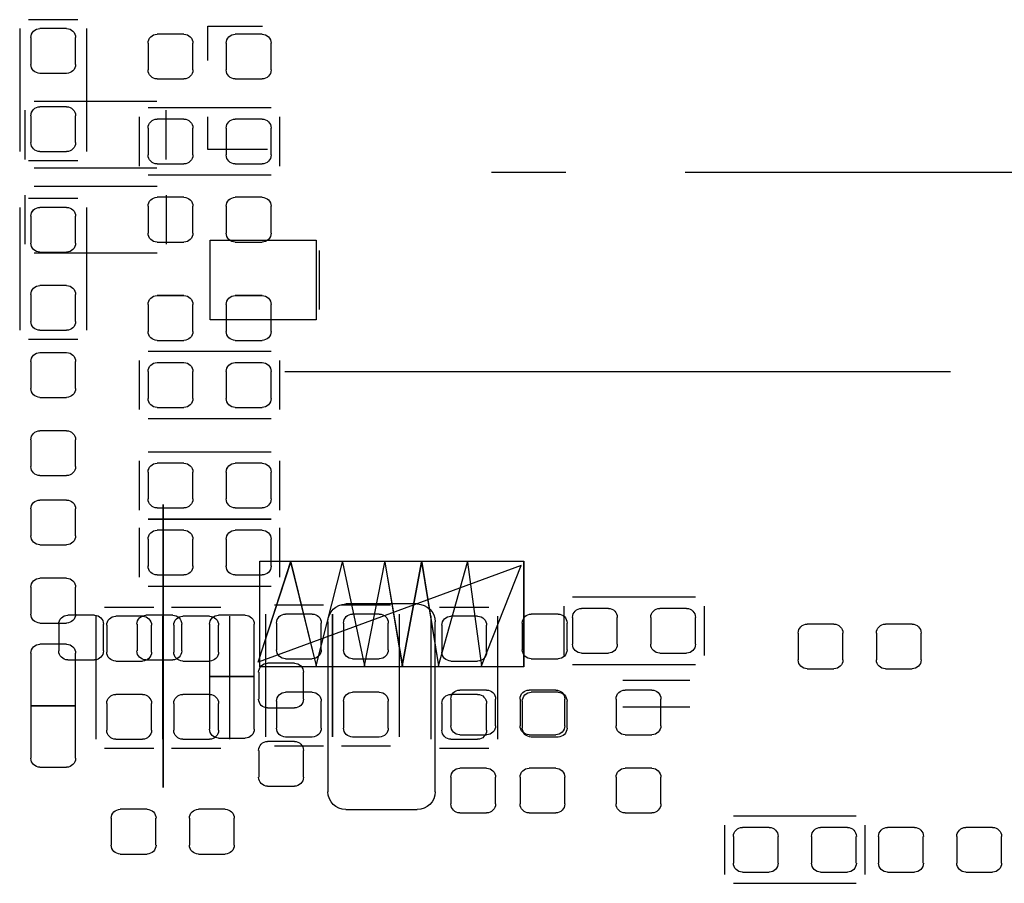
# Model space of a CAD drawing. Header units: inches. Extents: x -2.12 to 5.58, y -1.38 to 1.5.
# Tile 28 of 32: x 0.94 to 1.38, y -0.27 to 0.12. Entities that reach past the tile are written whole.
import ezdxf

# ---------------------------------------------------------------- set-up
doc = ezdxf.new("R2010")
doc.units = ezdxf.units.IN
doc.header["$MEASUREMENT"] = 0
for name, color, linetype in [('INTF_BLUE', 7, 'Continuous'), ('INTF_GREEN_1', 7, 'Continuous'), ('INTF_GREEN_3', 7, 'Continuous'), ('INTF_MAGENTA', 7, 'Continuous'), ('INTF_YELLOW_1', 7, 'Continuous'), ('INTF_YELLOW_2', 7, 'Continuous'), ('WHITE', 7, 'Continuous')]:
    doc.layers.add(name, color=color, linetype=linetype)

# ---------------------------------------------------------------- blocks, each defined once
blk = doc.blocks.new('DDD71C7C7C9CF9294EF7B95702A5EAB48181DBE0$$$B8A4396250C5687B1D31E70758B30729E1AC4426')
at = {"layer": 'INTF_MAGENTA', "color": 6}
for p, q in [((-247.675, -86.068), (-247.117, -86.068)), ((-247.777, -87.567), (-247.777, -86.169)), ((-247.015, -86.169), (-247.015, -87.567)), ((-249.873, -87.071), (-248.476, -87.071)), ((-249.974, -87.732), (-249.974, -87.173)), ((-248.374, -87.173), (-248.374, -87.732)), ((-247.117, -87.668), (-247.675, -87.668)), ((-248.476, -87.833), (-249.873, -87.833)), ((-247.675, -88.1), (-247.117, -88.1)), ((-247.777, -89.599), (-247.777, -88.201)), ((-247.015, -88.201), (-247.015, -89.599)), ((-247.117, -89.7), (-247.675, -89.7)), ((-249.873, -89.84), (-248.476, -89.84)), ((-249.974, -90.5), (-249.974, -89.941)), ((-248.374, -89.941), (-248.374, -90.5)), ((-248.476, -90.602), (-249.873, -90.602)), ((-249.873, -90.983), (-248.476, -90.983)), ((-249.974, -91.643), (-249.974, -91.084)), ((-248.374, -91.084), (-248.374, -91.643)), ((-249.873, -91.745), (-248.476, -91.745)), ((-248.476, -91.745), (-249.873, -91.745)), ((-249.974, -92.405), (-249.974, -91.846)), ((-248.374, -91.846), (-248.374, -92.405)), ((-248.476, -92.507), (-249.873, -92.507)), ((-252.349, -92.748), (-251.79, -92.748)), ((-251.231, -92.723), (-250.673, -92.723)), ((-250.469, -92.723), (-249.911, -92.723)), ((-252.451, -94.247), (-252.451, -92.85)), ((-251.689, -92.85), (-251.689, -94.247)), ((-251.333, -94.221), (-251.333, -92.824)), ((-250.571, -94.221), (-250.571, -92.824)), ((-250.571, -92.824), (-250.571, -94.221)), ((-249.809, -92.824), (-249.809, -94.221)), ((-253.873, -93.574), (-254.635, -93.574)), ((-253.873, -93.878), (-254.635, -93.878)), ((-251.79, -94.348), (-252.349, -94.348)), ((-250.673, -94.323), (-251.231, -94.323)), ((-249.911, -94.323), (-250.469, -94.323)), ((-256.527, -95.123), (-255.13, -95.123)), ((-256.629, -95.783), (-256.629, -95.225)), ((-255.029, -95.225), (-255.029, -95.783)), ((-255.13, -95.885), (-256.527, -95.885))]:
    blk.add_line(p, q, dxfattribs=at)
at = {"layer": 'WHITE', "color": 7}
for p, q in [((-247.548, -86.169), (-247.244, -86.169)), ((-249.771, -86.233), (-249.466, -86.233)), ((-248.882, -86.233), (-248.577, -86.233)), ((-247.65, -86.576), (-247.65, -86.271)), ((-247.142, -86.271), (-247.142, -86.576)), ((-249.873, -86.639), (-249.873, -86.335)), ((-249.364, -86.335), (-249.364, -86.639)), ((-248.983, -86.639), (-248.983, -86.335)), ((-248.476, -86.335), (-248.476, -86.639)), ((-249.466, -86.741), (-249.771, -86.741)), ((-248.577, -86.741), (-248.882, -86.741)), ((-247.244, -86.677), (-247.548, -86.677)), ((-247.548, -87.058), (-247.244, -87.058)), ((-249.771, -87.198), (-249.466, -87.198)), ((-248.882, -87.198), (-248.577, -87.198)), ((-247.65, -87.465), (-247.65, -87.16)), ((-247.142, -87.16), (-247.142, -87.465)), ((-249.873, -87.605), (-249.873, -87.3)), ((-249.364, -87.3), (-249.364, -87.605)), ((-248.983, -87.605), (-248.983, -87.3)), ((-248.476, -87.3), (-248.476, -87.605)), ((-247.244, -87.567), (-247.548, -87.567)), ((-249.466, -87.706), (-249.771, -87.706)), ((-248.577, -87.706), (-248.882, -87.706)), ((-249.771, -88.087), (-249.466, -88.087)), ((-248.882, -88.087), (-248.577, -88.087)), ((-249.873, -88.494), (-249.873, -88.189)), ((-249.364, -88.189), (-249.364, -88.494)), ((-248.983, -88.494), (-248.983, -88.189)), ((-248.476, -88.189), (-248.476, -88.494)), ((-247.548, -88.201), (-247.244, -88.201)), ((-247.65, -88.608), (-247.65, -88.303)), ((-247.142, -88.303), (-247.142, -88.608)), ((-249.466, -88.595), (-249.771, -88.595)), ((-248.577, -88.595), (-248.882, -88.595)), ((-247.244, -88.71), (-247.548, -88.71)), ((-247.548, -89.091), (-247.244, -89.091)), ((-249.771, -89.205), (-249.466, -89.205)), ((-248.882, -89.205), (-248.577, -89.205)), ((-247.65, -89.497), (-247.65, -89.192)), ((-247.142, -89.192), (-247.142, -89.497)), ((-249.873, -89.611), (-249.873, -89.306)), ((-249.364, -89.306), (-249.364, -89.611)), ((-248.983, -89.611), (-248.983, -89.306)), ((-248.476, -89.306), (-248.476, -89.611)), ((-247.244, -89.599), (-247.548, -89.599)), ((-249.466, -89.713), (-249.771, -89.713)), ((-248.577, -89.713), (-248.882, -89.713)), ((-247.548, -89.853), (-247.244, -89.853)), ((-249.771, -89.967), (-249.466, -89.967)), ((-248.882, -89.967), (-248.577, -89.967)), ((-247.65, -90.259), (-247.65, -89.954)), ((-247.142, -89.954), (-247.142, -90.259)), ((-249.873, -90.373), (-249.873, -90.068)), ((-249.364, -90.068), (-249.364, -90.373)), ((-248.983, -90.373), (-248.983, -90.068)), ((-248.476, -90.068), (-248.476, -90.373)), ((-247.244, -90.361), (-247.548, -90.361)), ((-249.466, -90.475), (-249.771, -90.475)), ((-248.577, -90.475), (-248.882, -90.475)), ((-247.548, -90.742), (-247.244, -90.742)), ((-247.65, -91.148), (-247.65, -90.843)), ((-247.142, -90.843), (-247.142, -91.148)), ((-249.771, -91.11), (-249.466, -91.11)), ((-248.882, -91.11), (-248.577, -91.11)), ((-249.873, -91.516), (-249.873, -91.211)), ((-249.364, -91.211), (-249.364, -91.516)), ((-248.983, -91.516), (-248.983, -91.211)), ((-248.476, -91.211), (-248.476, -91.516)), ((-247.244, -91.249), (-247.548, -91.249)), ((-249.466, -91.618), (-249.771, -91.618)), ((-248.577, -91.618), (-248.882, -91.618)), ((-249.771, -91.872), (-249.466, -91.872)), ((-248.882, -91.872), (-248.577, -91.872)), ((-249.873, -92.278), (-249.873, -91.973)), ((-249.364, -91.973), (-249.364, -92.278)), ((-248.983, -92.278), (-248.983, -91.973)), ((-248.476, -91.973), (-248.476, -92.278)), ((-249.466, -92.38), (-249.771, -92.38)), ((-248.577, -92.38), (-248.882, -92.38)), ((-253.136, -92.824), (-252.832, -92.824)), ((-252.222, -92.85), (-251.917, -92.85)), ((-251.104, -92.824), (-250.8, -92.824)), ((-250.342, -92.824), (-250.038, -92.824)), ((-249.58, -92.837), (-249.276, -92.837)), ((-248.755, -92.837), (-248.45, -92.837)), ((-247.866, -92.837), (-247.561, -92.837)), ((-253.238, -93.231), (-253.238, -92.926)), ((-252.73, -92.926), (-252.73, -93.231)), ((-252.324, -93.256), (-252.324, -92.951)), ((-251.816, -92.951), (-251.816, -93.256)), ((-251.206, -93.231), (-251.206, -92.926)), ((-250.698, -92.926), (-250.698, -93.231)), ((-250.444, -93.231), (-250.444, -92.926)), ((-249.936, -92.926), (-249.936, -93.231)), ((-249.682, -93.535), (-249.682, -92.939)), ((-249.174, -92.939), (-249.174, -93.535)), ((-248.857, -93.243), (-248.857, -92.939)), ((-248.349, -92.939), (-248.349, -93.243)), ((-247.968, -93.243), (-247.968, -92.939)), ((-247.459, -92.939), (-247.459, -93.243)), ((-252.832, -93.332), (-253.136, -93.332)), ((-251.917, -93.358), (-252.222, -93.358)), ((-250.8, -93.332), (-251.104, -93.332)), ((-250.038, -93.332), (-250.342, -93.332)), ((-248.45, -93.345), (-248.755, -93.345)), ((-247.561, -93.345), (-247.866, -93.345)), ((-249.682, -94.132), (-249.682, -93.535)), ((-249.682, -93.535), (-249.174, -93.535)), ((-249.174, -93.535), (-249.682, -93.535)), ((-249.174, -93.535), (-249.174, -94.132)), ((-253.136, -93.713), (-252.832, -93.713)), ((-252.222, -93.739), (-251.917, -93.739)), ((-251.104, -93.713), (-250.8, -93.713)), ((-250.342, -93.713), (-250.038, -93.713)), ((-253.238, -94.12), (-253.238, -93.815)), ((-252.73, -93.815), (-252.73, -94.12)), ((-252.324, -94.145), (-252.324, -93.84)), ((-251.816, -93.84), (-251.816, -94.145)), ((-251.206, -94.12), (-251.206, -93.815)), ((-250.698, -93.815), (-250.698, -94.12)), ((-250.444, -94.12), (-250.444, -93.815)), ((-249.936, -93.815), (-249.936, -94.12)), ((-252.832, -94.221), (-253.136, -94.221)), ((-251.917, -94.247), (-252.222, -94.247)), ((-250.8, -94.221), (-251.104, -94.221)), ((-250.038, -94.221), (-250.342, -94.221)), ((-249.276, -94.234), (-249.58, -94.234)), ((-258.077, -95.25), (-257.772, -95.25)), ((-257.188, -95.25), (-256.883, -95.25)), ((-256.426, -95.25), (-256.121, -95.25)), ((-255.537, -95.25), (-255.232, -95.25)), ((-258.178, -95.656), (-258.178, -95.352)), ((-257.67, -95.352), (-257.67, -95.656)), ((-257.289, -95.656), (-257.289, -95.352)), ((-256.781, -95.352), (-256.781, -95.656)), ((-256.527, -95.656), (-256.527, -95.352)), ((-256.019, -95.352), (-256.019, -95.656)), ((-255.638, -95.656), (-255.638, -95.352)), ((-255.13, -95.352), (-255.13, -95.656)), ((-257.772, -95.758), (-258.077, -95.758)), ((-256.883, -95.758), (-257.188, -95.758)), ((-256.121, -95.758), (-256.426, -95.758)), ((-255.232, -95.758), (-255.537, -95.758))]:
    blk.add_line(p, q, dxfattribs=at)
for centre, start, end in [((-247.548, -86.271), 90, 180), ((-247.244, -86.271), 360, 90), ((-249.771, -86.335), 90, 180), ((-249.466, -86.335), 360, 90), ((-248.882, -86.335), 90, 180), ((-248.577, -86.335), 360, 90), ((-249.771, -86.639), 180, 270), ((-249.466, -86.639), 270, 0), ((-248.882, -86.639), 180, 270), ((-248.577, -86.639), 270, 0), ((-247.548, -86.576), 180, 270), ((-247.244, -86.576), 270, 0), ((-247.548, -87.16), 90, 180), ((-247.244, -87.16), 360, 90), ((-249.771, -87.3), 90, 180), ((-249.466, -87.3), 360, 90), ((-248.882, -87.3), 90, 180), ((-248.577, -87.3), 360, 90), ((-247.548, -87.465), 180, 270), ((-247.244, -87.465), 270, 0), ((-249.771, -87.605), 180, 270), ((-249.466, -87.605), 270, 0), ((-248.882, -87.605), 180, 270), ((-248.577, -87.605), 270, 0), ((-249.771, -88.189), 90, 180), ((-249.466, -88.189), 360, 90), ((-248.882, -88.189), 90, 180), ((-248.577, -88.189), 360, 90), ((-247.548, -88.303), 90, 180), ((-247.244, -88.303), 360, 90), ((-249.771, -88.494), 180, 270), ((-249.466, -88.494), 270, 0), ((-248.882, -88.494), 180, 270), ((-248.577, -88.494), 270, 0), ((-247.548, -88.608), 180, 270), ((-247.244, -88.608), 270, 0), ((-247.548, -89.192), 90, 180), ((-247.244, -89.192), 360, 90), ((-249.771, -89.306), 90, 180), ((-249.466, -89.306), 360, 90), ((-248.882, -89.306), 90, 180), ((-248.577, -89.306), 360, 90), ((-247.548, -89.497), 180, 270), ((-247.244, -89.497), 270, 0), ((-249.771, -89.611), 180, 270), ((-249.466, -89.611), 270, 0), ((-248.882, -89.611), 180, 270), ((-248.577, -89.611), 270, 0), ((-247.548, -89.954), 90, 180), ((-247.244, -89.954), 360, 90), ((-249.771, -90.068), 90, 180), ((-249.466, -90.068), 360, 90), ((-248.882, -90.068), 90, 180), ((-248.577, -90.068), 360, 90), ((-247.548, -90.259), 180, 270), ((-247.244, -90.259), 270, 0), ((-249.771, -90.373), 180, 270), ((-249.466, -90.373), 270, 0), ((-248.882, -90.373), 180, 270), ((-248.577, -90.373), 270, 0), ((-247.548, -90.843), 90, 180), ((-247.244, -90.843), 360, 90), ((-249.771, -91.211), 90, 180), ((-249.466, -91.211), 360, 90), ((-248.882, -91.211), 90, 180), ((-248.577, -91.211), 360, 90), ((-247.548, -91.148), 180, 270), ((-247.244, -91.148), 270, 0), ((-249.771, -91.516), 180, 270), ((-249.466, -91.516), 270, 0), ((-248.882, -91.516), 180, 270), ((-248.577, -91.516), 270, 0), ((-249.771, -91.973), 90, 180), ((-249.466, -91.973), 360, 90), ((-248.882, -91.973), 90, 180), ((-248.577, -91.973), 360, 90), ((-249.771, -92.278), 180, 270), ((-249.466, -92.278), 270, 0), ((-248.882, -92.278), 180, 270), ((-248.577, -92.278), 270, 0), ((-253.136, -92.926), 90, 180), ((-252.832, -92.926), 360, 90), ((-252.222, -92.951), 90, 180), ((-251.917, -92.951), 360, 90), ((-251.104, -92.926), 90, 180), ((-250.8, -92.926), 360, 90), ((-250.342, -92.926), 90, 180), ((-250.038, -92.926), 360, 90), ((-249.58, -92.939), 90, 180), ((-249.276, -92.939), 360, 90), ((-248.755, -92.939), 90, 180), ((-248.45, -92.939), 360, 90), ((-247.866, -92.939), 90, 180), ((-247.561, -92.939), 360, 90), ((-253.136, -93.231), 180, 270), ((-252.832, -93.231), 270, 0), ((-251.104, -93.231), 180, 270), ((-250.8, -93.231), 270, 0), ((-250.342, -93.231), 180, 270), ((-250.038, -93.231), 270, 0), ((-248.755, -93.243), 180, 270), ((-248.45, -93.243), 270, 0), ((-247.866, -93.243), 180, 270), ((-247.561, -93.243), 270, 0), ((-252.222, -93.256), 180, 270), ((-251.917, -93.256), 270, 0), ((-253.136, -93.815), 90, 180), ((-252.832, -93.815), 360, 90), ((-252.222, -93.84), 90, 180), ((-251.917, -93.84), 360, 90), ((-251.104, -93.815), 90, 180), ((-250.8, -93.815), 360, 90), ((-250.342, -93.815), 90, 180), ((-250.038, -93.815), 360, 90), ((-253.136, -94.12), 180, 270), ((-252.832, -94.12), 270, 0), ((-252.222, -94.145), 180, 270), ((-251.917, -94.145), 270, 0), ((-251.104, -94.12), 180, 270), ((-250.8, -94.12), 270, 0), ((-250.342, -94.12), 180, 270), ((-250.038, -94.12), 270, 0), ((-249.58, -94.132), 180, 270), ((-249.276, -94.132), 270, 0), ((-258.077, -95.352), 90, 180), ((-257.772, -95.352), 360, 90), ((-257.188, -95.352), 90, 180), ((-256.883, -95.352), 360, 90), ((-256.426, -95.352), 90, 180), ((-256.121, -95.352), 360, 90), ((-255.537, -95.352), 90, 180), ((-255.232, -95.352), 360, 90), ((-258.077, -95.656), 180, 270), ((-257.772, -95.656), 270, 0), ((-257.188, -95.656), 180, 270), ((-256.883, -95.656), 270, 0), ((-256.426, -95.656), 180, 270), ((-256.121, -95.656), 270, 0), ((-255.537, -95.656), 180, 270), ((-255.232, -95.656), 270, 0)]:
    blk.add_arc(centre, 0.102, start, end, dxfattribs=at)
blk = doc.blocks.new('S70CR100-TOP')
at = {"color": 0}
blk.add_blockref('DDD71C7C7C9CF9294EF7B95702A5EAB48181DBE0$$$B8A4396250C5687B1D31E70758B30729E1AC4426', (0, 0), dxfattribs=at)
blk = doc.blocks.new('3873F21D59116B9BB77B534D235B23D2048C078A$$$B8A4396250C5687B1D31E70758B30729E1AC4426')
at = {"layer": 'INTF_BLUE', "color": 5}
for p, q in [((-248.6787, -87.0966), (-248.6787, -87.6554)), ((-247.1801, -86.995), (-248.5771, -86.995)), ((-247.0785, -87.6554), (-247.0785, -87.0966)), ((-248.5771, -87.757), (-247.1801, -87.757)), ((-260.3778, -87.8034), (-254.5811, -87.8034)), ((-253.2249, -87.8034), (-252.3821, -87.8034)), ((-249.182, -88.5746), (-250.3852, -88.5746)), ((-250.3852, -88.5746), (-250.3852, -89.4794)), ((-249.182, -89.4794), (-249.182, -88.5746)), ((-250.4211, -88.6926), (-250.4211, -89.3613)), ((-250.3852, -89.4794), (-249.182, -89.4794)), ((-257.5996, -90.0716), (-250.0319, -90.0716)), ((-248.6445, -91.5806), (-248.6445, -94.7975)), ((-252.7461, -92.2233), (-252.7461, -93.4232)), ((-249.7461, -92.2233), (-252.7461, -92.2233)), ((-252.106, -92.2332), (-252.2661, -93.4132)), ((-251.7761, -93.4132), (-252.106, -92.2332)), ((-251.5861, -92.2332), (-251.7761, -93.4132)), ((-251.3661, -93.4132), (-251.5861, -92.2332)), ((-251.166, -92.2332), (-251.3661, -93.4132)), ((-250.9361, -93.4132), (-251.166, -92.2332)), ((-250.6862, -92.2332), (-250.9361, -93.4132)), ((-250.3862, -93.4132), (-250.6862, -92.2332)), ((-250.0961, -92.2332), (-250.3862, -93.4132)), ((-249.7261, -93.3731), (-250.0961, -92.2332)), ((-249.7461, -93.4232), (-249.7461, -92.2233)), ((-252.7162, -92.2733), (-249.7261, -93.3731)), ((-252.2661, -93.4132), (-252.7162, -92.2733)), ((-252.7461, -93.4232), (-249.7461, -93.4232))]:
    blk.add_line(p, q, dxfattribs=at)
blk = doc.blocks.new('S70CR100-BOT')
at = {"color": 0}
blk.add_blockref('3873F21D59116B9BB77B534D235B23D2048C078A$$$B8A4396250C5687B1D31E70758B30729E1AC4426', (0, 0), dxfattribs=at)
blk = doc.blocks.new('31673240982F5778DC3FB12357F58391CCFCB263$$$B8A4396250C5687B1D31E70758B30729E1AC4426')
at = {"layer": 'INTF_GREEN_1', "color": 3}
for p, q in [((-249.155, -86.1411), (-249.7684, -86.1411)), ((-249.155, -86.5162), (-249.155, -86.1411)), ((-249.155, -87.5441), (-249.155, -87.1786)), ((-249.8275, -87.5441), (-249.155, -87.5441)), ((-260.3778, -87.8034), (-254.5811, -87.8034)), ((-253.2249, -87.8034), (-252.3821, -87.8034)), ((-247.1801, -87.9602), (-248.5771, -87.9602)), ((-248.6787, -88.0618), (-248.6787, -88.6206)), ((-247.0785, -88.6206), (-247.0785, -88.0618)), ((-250.3852, -88.5746), (-250.3852, -89.4794)), ((-249.182, -88.5746), (-250.3852, -88.5746)), ((-249.182, -89.4794), (-249.182, -88.5746)), ((-250.4211, -88.6927), (-250.4211, -89.3614)), ((-248.5771, -88.7222), (-247.1801, -88.7222)), ((-250.3852, -89.4794), (-249.182, -89.4794)), ((-257.5836, -90.0716), (-250.0438, -90.0716)), ((-248.6445, -91.5926), (-248.6445, -94.7653))]:
    blk.add_line(p, q, dxfattribs=at)
at = {"layer": 'INTF_YELLOW_2', "color": 2}
for p, q in [((-249.155, -86.1411), (-249.7765, -86.1411)), ((-249.155, -86.5309), (-249.155, -86.1411)), ((-249.155, -87.5441), (-249.155, -87.1731)), ((-249.8341, -87.5441), (-249.155, -87.5441)), ((-260.3778, -87.8034), (-254.5811, -87.8034)), ((-253.2249, -87.8034), (-252.3821, -87.8034)), ((-247.1801, -87.9602), (-248.5771, -87.9602)), ((-248.6787, -88.0618), (-248.6787, -88.6206)), ((-247.0785, -88.6206), (-247.0785, -88.0618)), ((-249.182, -88.5746), (-250.3852, -88.5746)), ((-250.3852, -88.5746), (-250.3852, -89.4794)), ((-249.182, -89.4794), (-249.182, -88.5746)), ((-250.4211, -88.6926), (-250.4211, -89.3613)), ((-248.5771, -88.7222), (-247.1801, -88.7222)), ((-250.3852, -89.4794), (-249.182, -89.4794)), ((-257.5996, -90.0716), (-250.0319, -90.0716)), ((-248.6445, -91.5806), (-248.6445, -94.7975)), ((-252.7461, -92.2233), (-252.7461, -93.4232)), ((-249.7461, -92.2233), (-252.7461, -92.2233)), ((-252.106, -92.2332), (-252.2661, -93.4132)), ((-251.7761, -93.4132), (-252.106, -92.2332)), ((-251.5861, -92.2332), (-251.7761, -93.4132)), ((-251.3661, -93.4132), (-251.5861, -92.2332)), ((-251.166, -92.2332), (-251.3661, -93.4132)), ((-250.9361, -93.4132), (-251.166, -92.2332)), ((-250.6862, -92.2332), (-250.9361, -93.4132)), ((-250.3862, -93.4132), (-250.6862, -92.2332)), ((-250.0961, -92.2332), (-250.3862, -93.4132)), ((-249.7261, -93.3731), (-250.0961, -92.2332)), ((-249.7461, -93.4232), (-249.7461, -92.2233)), ((-252.7162, -92.2733), (-249.7261, -93.3731)), ((-252.2661, -93.4132), (-252.7162, -92.2733)), ((-252.7461, -93.4232), (-249.7461, -93.4232))]:
    blk.add_line(p, q, dxfattribs=at)
blk = doc.blocks.new('S70CR110-BOT')
at = {"color": 0}
blk.add_blockref('31673240982F5778DC3FB12357F58391CCFCB263$$$B8A4396250C5687B1D31E70758B30729E1AC4426', (0, 0), dxfattribs=at)
blk = doc.blocks.new('FE1B2A364973CD4E62792E9A41617DEF1B491828$$$B8A4396250C5687B1D31E70758B30729E1AC4426')
at = {"layer": 'INTF_GREEN_3', "color": 3}
for p, q in [((-247.548, -86.169), (-247.244, -86.169)), ((-249.771, -86.233), (-249.466, -86.233)), ((-248.882, -86.233), (-248.577, -86.233)), ((-247.65, -86.576), (-247.65, -86.271)), ((-247.142, -86.271), (-247.142, -86.576)), ((-249.873, -86.639), (-249.873, -86.335)), ((-249.364, -86.335), (-249.364, -86.639)), ((-248.983, -86.639), (-248.983, -86.335)), ((-248.476, -86.335), (-248.476, -86.639)), ((-249.466, -86.741), (-249.771, -86.741)), ((-248.577, -86.741), (-248.882, -86.741)), ((-247.244, -86.677), (-247.548, -86.677)), ((-247.548, -87.058), (-247.244, -87.058)), ((-249.771, -87.198), (-249.466, -87.198)), ((-248.882, -87.198), (-248.577, -87.198)), ((-247.65, -87.465), (-247.65, -87.16)), ((-247.142, -87.16), (-247.142, -87.465)), ((-249.873, -87.605), (-249.873, -87.3)), ((-249.364, -87.3), (-249.364, -87.605)), ((-248.983, -87.605), (-248.983, -87.3)), ((-248.476, -87.3), (-248.476, -87.605)), ((-247.244, -87.567), (-247.548, -87.567)), ((-249.466, -87.706), (-249.771, -87.706)), ((-248.577, -87.706), (-248.882, -87.706)), ((-249.771, -88.087), (-249.466, -88.087)), ((-248.882, -88.087), (-248.577, -88.087)), ((-249.873, -88.494), (-249.873, -88.189)), ((-249.364, -88.189), (-249.364, -88.494)), ((-248.983, -88.494), (-248.983, -88.189)), ((-248.476, -88.189), (-248.476, -88.494)), ((-247.548, -88.201), (-247.244, -88.201)), ((-247.65, -88.608), (-247.65, -88.303)), ((-247.142, -88.303), (-247.142, -88.608)), ((-249.466, -88.595), (-249.771, -88.595)), ((-248.577, -88.595), (-248.882, -88.595)), ((-247.244, -88.71), (-247.548, -88.71)), ((-247.548, -89.091), (-247.244, -89.091)), ((-249.771, -89.205), (-249.466, -89.205)), ((-248.882, -89.205), (-248.577, -89.205)), ((-247.65, -89.497), (-247.65, -89.192)), ((-247.142, -89.192), (-247.142, -89.497)), ((-249.873, -89.611), (-249.873, -89.306)), ((-249.364, -89.306), (-249.364, -89.611)), ((-248.983, -89.611), (-248.983, -89.306)), ((-248.476, -89.306), (-248.476, -89.611)), ((-247.244, -89.599), (-247.548, -89.599)), ((-249.466, -89.713), (-249.771, -89.713)), ((-248.577, -89.713), (-248.882, -89.713)), ((-247.548, -89.853), (-247.244, -89.853)), ((-249.771, -89.967), (-249.466, -89.967)), ((-248.882, -89.967), (-248.577, -89.967)), ((-247.65, -90.259), (-247.65, -89.954)), ((-247.142, -89.954), (-247.142, -90.259)), ((-249.873, -90.373), (-249.873, -90.068)), ((-249.364, -90.068), (-249.364, -90.373)), ((-248.983, -90.373), (-248.983, -90.068)), ((-248.476, -90.068), (-248.476, -90.373)), ((-247.244, -90.361), (-247.548, -90.361)), ((-249.466, -90.475), (-249.771, -90.475)), ((-248.577, -90.475), (-248.882, -90.475)), ((-247.548, -90.742), (-247.244, -90.742)), ((-247.65, -91.148), (-247.65, -90.843)), ((-247.142, -90.843), (-247.142, -91.148)), ((-249.771, -91.11), (-249.466, -91.11)), ((-248.882, -91.11), (-248.577, -91.11)), ((-249.873, -91.516), (-249.873, -91.211)), ((-249.364, -91.211), (-249.364, -91.516)), ((-248.983, -91.516), (-248.983, -91.211)), ((-248.476, -91.211), (-248.476, -91.516)), ((-247.244, -91.249), (-247.548, -91.249)), ((-247.548, -91.529), (-247.244, -91.529)), ((-249.466, -91.618), (-249.771, -91.618)), ((-248.577, -91.618), (-248.882, -91.618)), ((-247.65, -91.935), (-247.65, -91.63)), ((-247.142, -91.63), (-247.142, -91.935)), ((-249.771, -91.872), (-249.466, -91.872)), ((-248.882, -91.872), (-248.577, -91.872)), ((-249.873, -92.278), (-249.873, -91.973)), ((-249.364, -91.973), (-249.364, -92.278)), ((-248.983, -92.278), (-248.983, -91.973)), ((-248.476, -91.973), (-248.476, -92.278)), ((-247.244, -92.037), (-247.548, -92.037)), ((-249.466, -92.38), (-249.771, -92.38)), ((-248.577, -92.38), (-248.882, -92.38)), ((-247.548, -92.418), (-247.244, -92.418)), ((-247.65, -92.824), (-247.65, -92.519)), ((-247.142, -92.519), (-247.142, -92.824)), ((-254.597, -92.761), (-254.292, -92.761)), ((-253.708, -92.761), (-253.403, -92.761)), ((-254.698, -93.167), (-254.698, -92.862)), ((-254.19, -92.862), (-254.19, -93.167)), ((-253.81, -93.167), (-253.81, -92.862)), ((-253.302, -92.862), (-253.302, -93.167)), ((-249.174, -92.85), (-248.869, -92.85)), ((-248.412, -92.85), (-248.107, -92.85)), ((-257.162, -92.939), (-256.858, -92.939)), ((-256.273, -92.939), (-255.969, -92.939)), ((-249.276, -93.256), (-249.276, -92.951)), ((-248.768, -92.951), (-248.768, -93.256)), ((-248.514, -93.256), (-248.514, -92.951)), ((-248.006, -92.951), (-248.006, -93.256)), ((-247.244, -92.926), (-247.548, -92.926)), ((-257.264, -93.345), (-257.264, -93.04)), ((-256.756, -93.04), (-256.756, -93.345)), ((-256.375, -93.345), (-256.375, -93.04)), ((-255.867, -93.04), (-255.867, -93.345)), ((-247.548, -93.167), (-247.244, -93.167)), ((-254.292, -93.269), (-254.597, -93.269)), ((-253.403, -93.269), (-253.708, -93.269)), ((-248.869, -93.358), (-249.174, -93.358)), ((-248.107, -93.358), (-248.412, -93.358)), ((-247.65, -93.866), (-247.65, -93.269)), ((-247.142, -93.269), (-247.142, -93.866)), ((-256.858, -93.447), (-257.162, -93.447)), ((-255.969, -93.447), (-256.273, -93.447)), ((-250.139, -93.383), (-249.834, -93.383)), ((-250.241, -93.79), (-250.241, -93.485)), ((-249.733, -93.485), (-249.733, -93.79)), ((-254.203, -93.688), (-253.898, -93.688)), ((-253.111, -93.688), (-252.806, -93.688)), ((-252.324, -93.688), (-252.019, -93.688)), ((-254.305, -94.094), (-254.305, -93.79)), ((-253.797, -93.79), (-253.797, -94.094)), ((-253.213, -94.094), (-253.213, -93.79)), ((-252.705, -93.79), (-252.705, -94.094)), ((-252.425, -94.094), (-252.425, -93.79)), ((-251.917, -93.79), (-251.917, -94.094)), ((-249.174, -93.739), (-248.869, -93.739)), ((-248.412, -93.739), (-248.107, -93.739)), ((-249.834, -93.891), (-250.139, -93.891)), ((-249.276, -94.145), (-249.276, -93.84)), ((-248.768, -93.84), (-248.768, -94.145)), ((-248.514, -94.145), (-248.514, -93.84)), ((-248.006, -93.84), (-248.006, -94.145)), ((-247.65, -94.463), (-247.65, -93.866)), ((-247.65, -93.866), (-247.142, -93.866)), ((-247.142, -93.866), (-247.65, -93.866)), ((-247.142, -93.866), (-247.142, -94.463)), ((-253.898, -94.196), (-254.203, -94.196)), ((-252.806, -94.196), (-253.111, -94.196)), ((-252.019, -94.196), (-252.324, -94.196)), ((-248.869, -94.247), (-249.174, -94.247)), ((-248.107, -94.247), (-248.412, -94.247)), ((-250.241, -94.679), (-250.241, -94.374)), ((-250.139, -94.272), (-249.834, -94.272)), ((-249.733, -94.374), (-249.733, -94.679)), ((-254.203, -94.577), (-253.898, -94.577)), ((-253.111, -94.577), (-252.806, -94.577)), ((-252.324, -94.577), (-252.019, -94.577)), ((-247.244, -94.564), (-247.548, -94.564)), ((-254.305, -94.983), (-254.305, -94.679)), ((-253.797, -94.679), (-253.797, -94.983)), ((-253.213, -94.983), (-253.213, -94.679)), ((-252.705, -94.679), (-252.705, -94.983)), ((-252.425, -94.983), (-252.425, -94.679)), ((-251.917, -94.679), (-251.917, -94.983)), ((-249.834, -94.78), (-250.139, -94.78)), ((-249.352, -95.044), (-249.047, -95.044)), ((-248.463, -95.044), (-248.158, -95.044)), ((-253.898, -95.085), (-254.203, -95.085)), ((-252.806, -95.085), (-253.111, -95.085)), ((-252.019, -95.085), (-252.324, -95.085)), ((-249.453, -95.45), (-249.453, -95.146)), ((-248.945, -95.146), (-248.945, -95.45)), ((-248.564, -95.45), (-248.564, -95.146)), ((-248.056, -95.146), (-248.056, -95.45)), ((-258.077, -95.25), (-257.772, -95.25)), ((-257.188, -95.25), (-256.883, -95.25)), ((-256.426, -95.25), (-256.121, -95.25)), ((-255.537, -95.25), (-255.232, -95.25)), ((-258.178, -95.656), (-258.178, -95.352)), ((-257.67, -95.352), (-257.67, -95.656)), ((-257.289, -95.656), (-257.289, -95.352)), ((-256.781, -95.352), (-256.781, -95.656)), ((-256.527, -95.656), (-256.527, -95.352)), ((-256.019, -95.352), (-256.019, -95.656)), ((-255.638, -95.656), (-255.638, -95.352)), ((-255.13, -95.352), (-255.13, -95.656)), ((-249.047, -95.552), (-249.352, -95.552)), ((-248.158, -95.552), (-248.463, -95.552)), ((-257.772, -95.758), (-258.077, -95.758)), ((-256.883, -95.758), (-257.188, -95.758)), ((-256.121, -95.758), (-256.426, -95.758)), ((-255.232, -95.758), (-255.537, -95.758))]:
    blk.add_line(p, q, dxfattribs=at)
for centre, start, end in [((-247.548, -86.271), 90, 180), ((-247.244, -86.271), 360, 90), ((-249.771, -86.335), 90, 180), ((-249.466, -86.335), 360, 90), ((-248.882, -86.335), 90, 180), ((-248.577, -86.335), 360, 90), ((-249.771, -86.639), 180, 270), ((-249.466, -86.639), 270, 0), ((-248.882, -86.639), 180, 270), ((-248.577, -86.639), 270, 0), ((-247.548, -86.576), 180, 270), ((-247.244, -86.576), 270, 0), ((-247.548, -87.16), 90, 180), ((-247.244, -87.16), 360, 90), ((-249.771, -87.3), 90, 180), ((-249.466, -87.3), 360, 90), ((-248.882, -87.3), 90, 180), ((-248.577, -87.3), 360, 90), ((-247.548, -87.465), 180, 270), ((-247.244, -87.465), 270, 0), ((-249.771, -87.605), 180, 270), ((-249.466, -87.605), 270, 0), ((-248.882, -87.605), 180, 270), ((-248.577, -87.605), 270, 0), ((-249.771, -88.189), 90, 180), ((-249.466, -88.189), 360, 90), ((-248.882, -88.189), 90, 180), ((-248.577, -88.189), 360, 90), ((-247.548, -88.303), 90, 180), ((-247.244, -88.303), 360, 90), ((-249.771, -88.494), 180, 270), ((-249.466, -88.494), 270, 0), ((-248.882, -88.494), 180, 270), ((-248.577, -88.494), 270, 0), ((-247.548, -88.608), 180, 270), ((-247.244, -88.608), 270, 0), ((-247.548, -89.192), 90, 180), ((-247.244, -89.192), 360, 90), ((-249.771, -89.306), 90, 180), ((-249.466, -89.306), 360, 90), ((-248.882, -89.306), 90, 180), ((-248.577, -89.306), 360, 90), ((-247.548, -89.497), 180, 270), ((-247.244, -89.497), 270, 0), ((-249.771, -89.611), 180, 270), ((-249.466, -89.611), 270, 0), ((-248.882, -89.611), 180, 270), ((-248.577, -89.611), 270, 0), ((-247.548, -89.954), 90, 180), ((-247.244, -89.954), 360, 90), ((-249.771, -90.068), 90, 180), ((-249.466, -90.068), 360, 90), ((-248.882, -90.068), 90, 180), ((-248.577, -90.068), 360, 90), ((-247.548, -90.259), 180, 270), ((-247.244, -90.259), 270, 0), ((-249.771, -90.373), 180, 270), ((-249.466, -90.373), 270, 0), ((-248.882, -90.373), 180, 270), ((-248.577, -90.373), 270, 0), ((-247.548, -90.843), 90, 180), ((-247.244, -90.843), 360, 90), ((-249.771, -91.211), 90, 180), ((-249.466, -91.211), 360, 90), ((-248.882, -91.211), 90, 180), ((-248.577, -91.211), 360, 90), ((-247.548, -91.148), 180, 270), ((-247.244, -91.148), 270, 0), ((-249.771, -91.516), 180, 270), ((-249.466, -91.516), 270, 0), ((-248.882, -91.516), 180, 270), ((-248.577, -91.516), 270, 0), ((-247.548, -91.63), 90, 180), ((-247.244, -91.63), 360, 90), ((-249.771, -91.973), 90, 180), ((-249.466, -91.973), 360, 90), ((-248.882, -91.973), 90, 180), ((-248.577, -91.973), 360, 90), ((-247.548, -91.935), 180, 270), ((-247.244, -91.935), 270, 0), ((-249.771, -92.278), 180, 270), ((-249.466, -92.278), 270, 0), ((-248.882, -92.278), 180, 270), ((-248.577, -92.278), 270, 0), ((-247.548, -92.519), 90, 180), ((-247.244, -92.519), 360, 90), ((-254.597, -92.862), 90, 180), ((-254.292, -92.862), 360, 90), ((-253.708, -92.862), 90, 180), ((-253.403, -92.862), 360, 90), ((-249.174, -92.951), 90, 180), ((-248.869, -92.951), 360, 90), ((-248.412, -92.951), 90, 180), ((-248.107, -92.951), 360, 90), ((-247.548, -92.824), 180, 270), ((-247.244, -92.824), 270, 0), ((-257.162, -93.04), 90, 180), ((-256.858, -93.04), 360, 90), ((-256.273, -93.04), 90, 180), ((-255.969, -93.04), 360, 90), ((-254.597, -93.167), 180, 270), ((-254.292, -93.167), 270, 0), ((-253.708, -93.167), 180, 270), ((-253.403, -93.167), 270, 0), ((-247.548, -93.269), 90, 180), ((-247.244, -93.269), 360, 90), ((-257.162, -93.345), 180, 270), ((-256.858, -93.345), 270, 0), ((-256.273, -93.345), 180, 270), ((-255.969, -93.345), 270, 0), ((-249.174, -93.256), 180, 270), ((-248.869, -93.256), 270, 0), ((-248.412, -93.256), 180, 270), ((-248.107, -93.256), 270, 0), ((-250.139, -93.485), 90, 180), ((-249.834, -93.485), 360, 90), ((-254.203, -93.79), 90, 180), ((-253.898, -93.79), 360, 90), ((-253.111, -93.79), 90, 180), ((-252.806, -93.79), 360, 90), ((-252.324, -93.79), 90, 180), ((-252.019, -93.79), 360, 90), ((-250.139, -93.79), 180, 270), ((-249.834, -93.79), 270, 0), ((-249.174, -93.84), 90, 180), ((-248.869, -93.84), 360, 90), ((-248.412, -93.84), 90, 180), ((-248.107, -93.84), 360, 90), ((-254.203, -94.094), 180, 270), ((-253.898, -94.094), 270, 0), ((-253.111, -94.094), 180, 270), ((-252.806, -94.094), 270, 0), ((-252.324, -94.094), 180, 270), ((-252.019, -94.094), 270, 0), ((-249.174, -94.145), 180, 270), ((-248.869, -94.145), 270, 0), ((-248.412, -94.145), 180, 270), ((-248.107, -94.145), 270, 0), ((-250.139, -94.374), 90, 180), ((-249.834, -94.374), 360, 90), ((-247.548, -94.463), 180, 270), ((-247.244, -94.463), 270, 0), ((-254.203, -94.679), 90, 180), ((-253.898, -94.679), 360, 90), ((-253.111, -94.679), 90, 180), ((-252.806, -94.679), 360, 90), ((-252.324, -94.679), 90, 180), ((-252.019, -94.679), 360, 90), ((-250.139, -94.679), 180, 270), ((-249.834, -94.679), 270, 0), ((-254.203, -94.983), 180, 270), ((-253.898, -94.983), 270, 0), ((-253.111, -94.983), 180, 270), ((-252.806, -94.983), 270, 0), ((-252.324, -94.983), 180, 270), ((-252.019, -94.983), 270, 0), ((-249.352, -95.146), 90, 180), ((-249.047, -95.146), 360, 90), ((-248.463, -95.146), 90, 180), ((-248.158, -95.146), 360, 90), ((-258.077, -95.352), 90, 180), ((-257.772, -95.352), 360, 90), ((-257.188, -95.352), 90, 180), ((-256.883, -95.352), 360, 90), ((-256.426, -95.352), 90, 180), ((-256.121, -95.352), 360, 90), ((-255.537, -95.352), 90, 180), ((-255.232, -95.352), 360, 90), ((-249.352, -95.45), 180, 270), ((-249.047, -95.45), 270, 0), ((-248.463, -95.45), 180, 270), ((-248.158, -95.45), 270, 0), ((-258.077, -95.656), 180, 270), ((-257.772, -95.656), 270, 0), ((-257.188, -95.656), 180, 270), ((-256.883, -95.656), 270, 0), ((-256.426, -95.656), 180, 270), ((-256.121, -95.656), 270, 0), ((-255.537, -95.656), 180, 270), ((-255.232, -95.656), 270, 0)]:
    blk.add_arc(centre, 0.102, start, end, dxfattribs=at)
at = {"layer": 'INTF_YELLOW_1', "color": 2}
for p, q in [((-247.675, -86.068), (-247.117, -86.068)), ((-247.777, -87.567), (-247.777, -86.169)), ((-247.015, -86.169), (-247.015, -87.567)), ((-249.873, -87.071), (-248.476, -87.071)), ((-249.974, -87.732), (-249.974, -87.173)), ((-248.374, -87.173), (-248.374, -87.732)), ((-247.117, -87.668), (-247.675, -87.668)), ((-248.476, -87.833), (-249.873, -87.833)), ((-247.675, -88.1), (-247.117, -88.1)), ((-247.777, -89.599), (-247.777, -88.201)), ((-247.015, -88.201), (-247.015, -89.599)), ((-247.117, -89.7), (-247.675, -89.7)), ((-249.873, -89.84), (-248.476, -89.84)), ((-249.974, -90.5), (-249.974, -89.941)), ((-248.374, -89.941), (-248.374, -90.5)), ((-248.476, -90.602), (-249.873, -90.602)), ((-249.873, -90.983), (-248.476, -90.983)), ((-249.974, -91.643), (-249.974, -91.084)), ((-248.374, -91.084), (-248.374, -91.643)), ((-249.873, -91.745), (-248.476, -91.745)), ((-248.476, -91.745), (-249.873, -91.745)), ((-249.974, -92.405), (-249.974, -91.846)), ((-248.374, -91.846), (-248.374, -92.405)), ((-248.476, -92.507), (-249.873, -92.507)), ((-254.698, -92.634), (-253.302, -92.634)), ((-254.8, -93.294), (-254.8, -92.735)), ((-253.2, -92.735), (-253.2, -93.294)), ((-251.536, -92.71), (-250.723, -92.71)), ((-249.301, -92.748), (-248.742, -92.748)), ((-248.539, -92.748), (-247.98, -92.748)), ((-251.739, -94.844), (-251.739, -92.913)), ((-250.52, -92.913), (-250.52, -94.844)), ((-249.403, -94.247), (-249.403, -92.85)), ((-248.641, -94.247), (-248.641, -92.85)), ((-248.641, -92.85), (-248.641, -94.247)), ((-247.879, -92.85), (-247.879, -94.247)), ((-253.302, -93.396), (-254.698, -93.396)), ((-248.742, -94.348), (-249.301, -94.348)), ((-247.98, -94.348), (-248.539, -94.348)), ((-256.527, -95.123), (-255.13, -95.123)), ((-250.723, -95.047), (-251.536, -95.047)), ((-256.629, -95.783), (-256.629, -95.225)), ((-255.029, -95.225), (-255.029, -95.783)), ((-255.13, -95.885), (-256.527, -95.885))]:
    blk.add_line(p, q, dxfattribs=at)
for centre, start, end in [((-251.536, -92.913), 90, 180), ((-250.723, -92.913), 360, 90), ((-251.536, -94.844), 180, 270), ((-250.723, -94.844), 270, 0)]:
    blk.add_arc(centre, 0.203, start, end, dxfattribs=at)
blk = doc.blocks.new('S70CR110-TOP')
at = {"color": 0}
blk.add_blockref('FE1B2A364973CD4E62792E9A41617DEF1B491828$$$B8A4396250C5687B1D31E70758B30729E1AC4426', (0, 0), dxfattribs=at)
blk = doc.blocks.new('S70CR100_STACK_ASSY_ASM')
at = {"color": 0, "extrusion": (0, 0, -1), "rotation": 1.14827544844e-05}
blk.add_blockref('S70CR100-TOP', (223.214, 89.15), dxfattribs=at)
at = {"color": 0, "extrusion": (0, 0, -1)}
for name, p in [('S70CR110-BOT', (223.214, 89.15, -1)), ('S70CR100-BOT', (223.215, 89.15, -1)), ('S70CR110-TOP', (223.214, 89.15))]:
    blk.add_blockref(name, p, dxfattribs=at)

msp = doc.modelspace()

# ---------------------------------------------------------------- block references
at = {"xscale": 0.0393700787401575, "yscale": 0.0393700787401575, "zscale": 0.0393700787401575}
msp.add_blockref('S70CR100_STACK_ASSY_ASM', (0, 0), dxfattribs=at)

doc.saveas('drawing.dxf')
